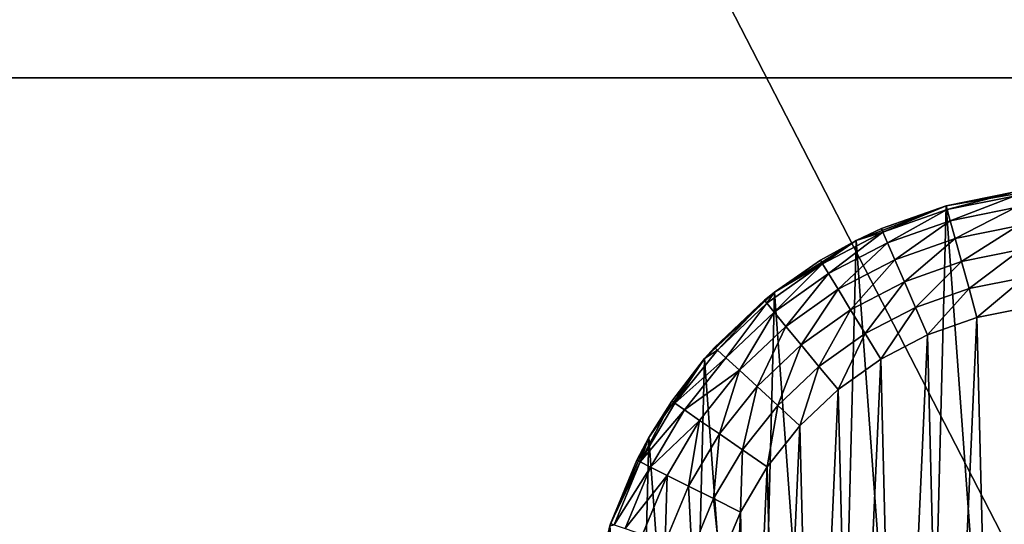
# Model space of a CAD drawing. Header units: millimetres. Extents: x -336 to 335, y 1 to 253.
# Tile 72 of 155: x -46 to -4, y 134 to 156. Entities that reach past the tile are written whole.
import ezdxf

# ---------------------------------------------------------------- set-up
doc = ezdxf.new("R2010")
doc.units = ezdxf.units.MM
doc.header["$LTSCALE"] = 25.4
doc.layers.get('0').update_dxf_attribs({"true_color": 0xff5454})

# ---------------------------------------------------------------- blocks, each defined once
blk = doc.blocks.new('COBA-ANTIQUE-III-9043.STL')
at = {"color": 39, "true_color": 0x42361f}
mesh = blk.add_polyface(dxfattribs=at)
corners = [(-65.316, 252.697, 161.661), (64.25, 1.275, 161.661), (-126.244, 62.203, 161.661), (125.177, 191.769, 161.661)]
mesh.append_faces([[corners[k] for k in face] for face in [(0, 1, 2), (1, 0, 3)]], dxfattribs={"vtx0": -1, "color": 39})
mesh = blk.add_polyface(dxfattribs=at)
corners = [(64.25, 1.275, 167.061), (-65.316, 252.697, 167.061), (-126.244, 62.203, 167.061), (125.177, 191.769, 167.061)]
mesh.append_faces([[corners[k] for k in face] for face in [(0, 1, 2), (1, 0, 3)]], dxfattribs={"vtx0": -1, "color": 39})
at = {"color": 250, "true_color": 0x262626}
mesh = blk.add_polyface(dxfattribs=at)
corners = [(-86.257, 84.466, 150.811), (84.336, 171.855, 150.291), (-86.325, 83.907, 150.291), (83.842, 172.124, 150.811)]
mesh.append_faces([[corners[k] for k in face] for face in [(0, 1, 2), (1, 0, 3)]], dxfattribs={"vtx0": -1, "color": 250})
mesh = blk.add_polyface(dxfattribs=at)
corners = [(83.643, 172.209, 151.211), (83.842, 172.124, 150.811), (-86.257, 84.466, 150.811)]
mesh.append_faces([[corners[k] for k in face] for face in [(0, 1, 2)]], dxfattribs={"color": 250})
mesh = blk.add_polyface(dxfattribs=at)
corners = [(4.265, 131.371, 151.661), (83.643, 172.209, 151.211), (-86.257, 84.466, 150.811)]
mesh.append_faces([[corners[k] for k in face] for face in [(0, 1, 2)]], dxfattribs={"color": 250})
mesh = blk.add_polyface(dxfattribs=at)
corners = [(-86.325, 83.907, 150.291), (84.482, 171.754, 150.189), (-86.327, 83.729, 150.189), (84.336, 171.855, 150.291)]
mesh.append_faces([[corners[k] for k in face] for face in [(0, 1, 2), (1, 0, 3)]], dxfattribs={"vtx0": -1, "color": 250})
mesh = blk.add_polyface(dxfattribs=at)
corners = [(84.482, 171.754, 150.189), (-86.279, 83.304, 150.022), (-86.327, 83.729, 150.189), (84.8, 171.468, 150.022)]
mesh.append_faces([[corners[k] for k in face] for face in [(0, 1, 2), (1, 0, 3)]], dxfattribs={"vtx0": -1, "color": 250})
mesh = blk.add_polyface(dxfattribs=at)
corners = [(84.8, 171.468, 150.022), (-86.127, 82.877, 149.961), (-86.279, 83.304, 150.022), (85.06, 171.095, 149.961)]
mesh.append_faces([[corners[k] for k in face] for face in [(0, 1, 2), (1, 0, 3)]], dxfattribs={"vtx0": -1, "color": 250})
mesh = blk.add_polyface(dxfattribs=at)
corners = [(85.06, 171.095, 149.961), (-85.866, 82.504, 150.022), (-86.127, 82.877, 149.961), (85.213, 170.667, 150.022)]
mesh.append_faces([[corners[k] for k in face] for face in [(0, 1, 2), (1, 0, 3)]], dxfattribs={"vtx0": -1, "color": 250})
mesh = blk.add_polyface(dxfattribs=at)
corners = [(85.213, 170.667, 150.022), (-85.548, 82.218, 150.189), (-85.866, 82.504, 150.022), (85.261, 170.243, 150.189)]
mesh.append_faces([[corners[k] for k in face] for face in [(0, 1, 2), (1, 0, 3)]], dxfattribs={"vtx0": -1, "color": 250})
mesh = blk.add_polyface(dxfattribs=at)
corners = [(85.261, 170.243, 150.189), (-85.403, 82.117, 150.291), (-85.548, 82.218, 150.189), (85.259, 170.065, 150.291)]
mesh.append_faces([[corners[k] for k in face] for face in [(0, 1, 2), (1, 0, 3)]], dxfattribs={"vtx0": -1, "color": 250})
mesh = blk.add_polyface(dxfattribs=at)
corners = [(85.259, 170.065, 150.291), (-84.908, 81.848, 150.811), (-85.403, 82.117, 150.291), (85.191, 169.506, 150.811)]
mesh.append_faces([[corners[k] for k in face] for face in [(0, 1, 2), (1, 0, 3)]], dxfattribs={"vtx0": -1, "color": 250})
mesh = blk.add_polyface(dxfattribs=at)
corners = [(-84.709, 81.763, 151.212), (-84.908, 81.848, 150.811), (85.191, 169.506, 150.811)]
mesh.append_faces([[corners[k] for k in face] for face in [(0, 1, 2)]], dxfattribs={"color": 250})
mesh = blk.add_polyface(dxfattribs=at)
corners = [(-5.331, 122.601, 151.661), (-84.709, 81.763, 151.212), (85.191, 169.506, 150.811)]
mesh.append_faces([[corners[k] for k in face] for face in [(0, 1, 2)]], dxfattribs={"color": 250})
mesh = blk.add_polyface(dxfattribs=at)
corners = [(-5.331, 122.601, 151.661), (85.191, 169.506, 150.811), (5.822, 128.349, 151.661)]
mesh.append_faces([[corners[k] for k in face] for face in [(0, 1, 2)]], dxfattribs={"color": 250})
mesh = blk.add_polyface(dxfattribs=at)
corners = [(-249.533, 152.986, 198.061), (250.467, 152.986, 167.061), (-249.533, 152.986, 167.061), (250.467, 152.986, 198.061)]
mesh.append_faces([[corners[k] for k in face] for face in [(0, 1, 2), (1, 0, 3)]], dxfattribs={"vtx0": -1, "color": 250})
mesh = blk.add_polyface(dxfattribs=at)
corners = [(250.467, 100.986, 198.061), (-249.533, 152.986, 198.061), (-249.533, 100.986, 198.061), (250.467, 152.986, 198.061)]
mesh.append_faces([[corners[k] for k in face] for face in [(0, 1, 2), (1, 0, 3)]], dxfattribs={"vtx0": -1, "color": 250})
mesh = blk.add_polyface(dxfattribs=at)
corners = [(250.467, 152.986, 167.061), (-249.533, 100.986, 167.061), (-249.533, 152.986, 167.061), (250.467, 100.986, 167.061)]
mesh.append_faces([[corners[k] for k in face] for face in [(0, 1, 2), (1, 0, 3)]], dxfattribs={"vtx0": -1, "color": 250})
mesh = blk.add_polyface(dxfattribs=at)
corners = [(-21.621, 129.605, 86.661), (-21.018, 121.335, 86.661), (-21.727, 125.44, 86.661), (-20.705, 133.668, 86.661), (-19.522, 117.447, 86.661), (-19.014, 137.475, 86.661), (-17.296, 113.926, 86.661), (-16.612, 140.879, 86.661), (-14.426, 110.907, 86.661), (-13.593, 143.749, 86.661), (-11.023, 108.505, 86.661), (-10.072, 145.975, 86.661), (-7.216, 106.814, 86.661), (-6.184, 147.471, 86.661), (-3.152, 105.898, 86.661), (-2.079, 148.18, 86.661), (1.013, 105.792, 86.661), (2.086, 148.074, 86.661), (5.118, 106.501, 86.661), (6.149, 147.158, 86.661), (9.005, 107.997, 86.661), (9.956, 145.467, 86.661), (12.527, 110.223, 86.661), (13.36, 143.065, 86.661), (15.546, 113.093, 86.661), (16.23, 140.046, 86.661), (17.948, 116.497, 86.661), (18.456, 136.525, 86.661), (19.639, 120.304, 86.661), (19.952, 132.637, 86.661), (20.555, 124.367, 86.661), (20.661, 128.532, 86.661)]
mesh.append_faces([[corners[k] for k in face] for face in [(0, 1, 2), (30, 29, 31)]], dxfattribs={"vtx0": -1, "color": 250})
mesh.append_faces([[corners[k] for k in face] for face in [(1, 3, 4), (4, 5, 6), (6, 7, 8), (8, 9, 10), (10, 11, 12), (12, 13, 14), (14, 15, 16), (16, 17, 18), (18, 19, 20), (20, 21, 22), (22, 23, 24), (24, 25, 26), (26, 27, 28), (28, 29, 30)]], dxfattribs={"vtx0": -1, "vtx1": -1, "color": 250})
mesh.append_faces([[corners[k] for k in face] for face in [(1, 0, 3), (4, 3, 5), (6, 5, 7), (8, 7, 9), (10, 9, 11), (12, 11, 13), (14, 13, 15), (16, 15, 17), (18, 17, 19), (20, 19, 21), (22, 21, 23), (24, 23, 25), (26, 25, 27), (28, 27, 29)]], dxfattribs={"vtx0": -1, "vtx2": -1, "color": 250})
mesh = blk.add_polyface(dxfattribs=at)
corners = [(-3.278, 148.058, 146.661), (-2.079, 148.18, 86.661), (-6.184, 147.471, 86.661)]
mesh.append_faces([[corners[k] for k in face] for face in [(0, 1, 2)]], dxfattribs={"color": 250})
mesh = blk.add_polyface(dxfattribs=at)
corners = [(-3.278, 148.058, 146.661), (-6.184, 147.471, 86.661), (-6.184, 147.471, 146.661)]
mesh.append_faces([[corners[k] for k in face] for face in [(0, 1, 2)]], dxfattribs={"color": 250})
mesh = blk.add_polyface(dxfattribs=at)
corners = [(-6.138, 147.307, 147.955), (-3.278, 148.058, 146.661), (-6.184, 147.471, 146.661), (-3.256, 147.889, 147.955)]
mesh.append_faces([[corners[k] for k in face] for face in [(0, 1, 2), (1, 0, 3)]], dxfattribs={"vtx0": -1, "color": 250})
mesh = blk.add_polyface(dxfattribs=at)
corners = [(-6.006, 146.825, 149.161), (-3.256, 147.889, 147.955), (-6.138, 147.307, 147.955), (-3.191, 147.394, 149.161)]
mesh.append_faces([[corners[k] for k in face] for face in [(0, 1, 2), (1, 0, 3)]], dxfattribs={"vtx0": -1, "color": 250})
mesh = blk.add_polyface(dxfattribs=at)
corners = [(-8.98, 146.485, 146.661), (-6.184, 147.471, 86.661), (-10.072, 145.975, 86.661)]
mesh.append_faces([[corners[k] for k in face] for face in [(0, 1, 2)]], dxfattribs={"color": 250})
mesh = blk.add_polyface(dxfattribs=at)
corners = [(-6.184, 147.471, 146.661), (-6.184, 147.471, 86.661), (-8.98, 146.485, 146.661)]
mesh.append_faces([[corners[k] for k in face] for face in [(0, 1, 2)]], dxfattribs={"color": 250})
mesh = blk.add_polyface(dxfattribs=at)
corners = [(-8.912, 146.329, 147.955), (-6.184, 147.471, 146.661), (-8.98, 146.485, 146.661), (-6.138, 147.307, 147.955)]
mesh.append_faces([[corners[k] for k in face] for face in [(0, 1, 2), (1, 0, 3)]], dxfattribs={"vtx0": -1, "color": 250})
mesh = blk.add_polyface(dxfattribs=at)
corners = [(-8.713, 145.87, 149.161), (-6.138, 147.307, 147.955), (-8.912, 146.329, 147.955), (-6.006, 146.825, 149.161)]
mesh.append_faces([[corners[k] for k in face] for face in [(0, 1, 2), (1, 0, 3)]], dxfattribs={"vtx0": -1, "color": 250})
mesh = blk.add_polyface(dxfattribs=at)
corners = [(-5.794, 146.059, 150.197), (-3.191, 147.394, 149.161), (-6.006, 146.825, 149.161), (-3.089, 146.606, 150.197)]
mesh.append_faces([[corners[k] for k in face] for face in [(0, 1, 2), (1, 0, 3)]], dxfattribs={"vtx0": -1, "color": 250})
mesh = blk.add_polyface(dxfattribs=at)
corners = [(-8.398, 145.141, 150.197), (-6.006, 146.825, 149.161), (-8.713, 145.87, 149.161), (-5.794, 146.059, 150.197)]
mesh.append_faces([[corners[k] for k in face] for face in [(0, 1, 2), (1, 0, 3)]], dxfattribs={"vtx0": -1, "color": 250})
mesh = blk.add_polyface(dxfattribs=at)
corners = [(-5.519, 145.061, 150.991), (-3.089, 146.606, 150.197), (-5.794, 146.059, 150.197), (-2.955, 145.579, 150.991)]
mesh.append_faces([[corners[k] for k in face] for face in [(0, 1, 2), (1, 0, 3)]], dxfattribs={"vtx0": -1, "color": 250})
mesh = blk.add_polyface(dxfattribs=at)
corners = [(-8.912, 146.329, 147.955), (-10.072, 145.975, 146.661), (-11.522, 144.974, 147.955)]
mesh.append_faces([[corners[k] for k in face] for face in [(0, 1, 2)]], dxfattribs={"color": 250})
mesh = blk.add_polyface(dxfattribs=at)
corners = [(-11.262, 144.548, 149.161), (-8.912, 146.329, 147.955), (-11.522, 144.974, 147.955), (-8.713, 145.87, 149.161)]
mesh.append_faces([[corners[k] for k in face] for face in [(0, 1, 2), (1, 0, 3)]], dxfattribs={"vtx0": -1, "color": 250})
mesh = blk.add_polyface(dxfattribs=at)
corners = [(-8.98, 146.485, 146.661), (-10.072, 145.975, 86.661), (-10.072, 145.975, 146.661)]
mesh.append_faces([[corners[k] for k in face] for face in [(0, 1, 2)]], dxfattribs={"color": 250})
mesh = blk.add_polyface(dxfattribs=at)
corners = [(-8.912, 146.329, 147.955), (-8.98, 146.485, 146.661), (-10.072, 145.975, 146.661)]
mesh.append_faces([[corners[k] for k in face] for face in [(0, 1, 2)]], dxfattribs={"color": 250})
mesh = blk.add_polyface(dxfattribs=at)
corners = [(-11.611, 145.12, 146.661), (-10.072, 145.975, 86.661), (-13.593, 143.749, 86.661)]
mesh.append_faces([[corners[k] for k in face] for face in [(0, 1, 2)]], dxfattribs={"color": 250})
mesh = blk.add_polyface(dxfattribs=at)
corners = [(-10.072, 145.975, 146.661), (-10.072, 145.975, 86.661), (-11.611, 145.12, 146.661)]
mesh.append_faces([[corners[k] for k in face] for face in [(0, 1, 2)]], dxfattribs={"color": 250})
mesh = blk.add_polyface(dxfattribs=at)
corners = [(-11.522, 144.974, 147.955), (-10.072, 145.975, 146.661), (-11.611, 145.12, 146.661)]
mesh.append_faces([[corners[k] for k in face] for face in [(0, 1, 2)]], dxfattribs={"color": 250})
mesh = blk.add_polyface(dxfattribs=at)
corners = [(-10.848, 143.87, 150.197), (-8.713, 145.87, 149.161), (-11.262, 144.548, 149.161), (-8.398, 145.141, 150.197)]
mesh.append_faces([[corners[k] for k in face] for face in [(0, 1, 2), (1, 0, 3)]], dxfattribs={"vtx0": -1, "color": 250})
mesh = blk.add_polyface(dxfattribs=at)
corners = [(-7.986, 144.191, 150.991), (-5.794, 146.059, 150.197), (-8.398, 145.141, 150.197), (-5.519, 145.061, 150.991)]
mesh.append_faces([[corners[k] for k in face] for face in [(0, 1, 2), (1, 0, 3)]], dxfattribs={"vtx0": -1, "color": 250})
mesh = blk.add_polyface(dxfattribs=at)
corners = [(-5.198, 143.898, 151.491), (-2.955, 145.579, 150.991), (-5.519, 145.061, 150.991), (-2.799, 144.383, 151.491)]
mesh.append_faces([[corners[k] for k in face] for face in [(0, 1, 2), (1, 0, 3)]], dxfattribs={"vtx0": -1, "color": 250})
mesh = blk.add_polyface(dxfattribs=at)
corners = [(-11.522, 144.974, 147.955), (-13.593, 143.749, 146.661), (-13.919, 143.27, 147.955)]
mesh.append_faces([[corners[k] for k in face] for face in [(0, 1, 2)]], dxfattribs={"color": 250})
mesh = blk.add_polyface(dxfattribs=at)
corners = [(-13.602, 142.884, 149.161), (-11.522, 144.974, 147.955), (-13.919, 143.27, 147.955), (-11.262, 144.548, 149.161)]
mesh.append_faces([[corners[k] for k in face] for face in [(0, 1, 2), (1, 0, 3)]], dxfattribs={"vtx0": -1, "color": 250})
mesh = blk.add_polyface(dxfattribs=at)
corners = [(-11.611, 145.12, 146.661), (-13.593, 143.749, 86.661), (-13.593, 143.749, 146.661)]
mesh.append_faces([[corners[k] for k in face] for face in [(0, 1, 2)]], dxfattribs={"color": 250})
mesh = blk.add_polyface(dxfattribs=at)
corners = [(-11.522, 144.974, 147.955), (-11.611, 145.12, 146.661), (-13.593, 143.749, 146.661)]
mesh.append_faces([[corners[k] for k in face] for face in [(0, 1, 2)]], dxfattribs={"color": 250})
mesh = blk.add_polyface(dxfattribs=at)
corners = [(-10.308, 142.986, 150.991), (-8.398, 145.141, 150.197), (-10.848, 143.87, 150.197), (-7.986, 144.191, 150.991)]
mesh.append_faces([[corners[k] for k in face] for face in [(0, 1, 2), (1, 0, 3)]], dxfattribs={"vtx0": -1, "color": 250})
mesh = blk.add_polyface(dxfattribs=at)
corners = [(-7.507, 143.085, 151.491), (-5.519, 145.061, 150.991), (-7.986, 144.191, 150.991), (-5.198, 143.898, 151.491)]
mesh.append_faces([[corners[k] for k in face] for face in [(0, 1, 2), (1, 0, 3)]], dxfattribs={"vtx0": -1, "color": 250})
mesh = blk.add_polyface(dxfattribs=at)
corners = [(-13.097, 142.27, 150.197), (-11.262, 144.548, 149.161), (-13.602, 142.884, 149.161), (-10.848, 143.87, 150.197)]
mesh.append_faces([[corners[k] for k in face] for face in [(0, 1, 2), (1, 0, 3)]], dxfattribs={"vtx0": -1, "color": 250})
mesh = blk.add_polyface(dxfattribs=at)
corners = [(-9.679, 141.957, 151.491), (-7.986, 144.191, 150.991), (-10.308, 142.986, 150.991), (-7.507, 143.085, 151.491)]
mesh.append_faces([[corners[k] for k in face] for face in [(0, 1, 2), (1, 0, 3)]], dxfattribs={"vtx0": -1, "color": 250})
mesh = blk.add_polyface(dxfattribs=at)
corners = [(-4.854, 142.651, 151.661), (-2.799, 144.383, 151.491), (-5.198, 143.898, 151.491), (-2.632, 143.1, 151.661)]
mesh.append_faces([[corners[k] for k in face] for face in [(0, 1, 2), (1, 0, 3)]], dxfattribs={"vtx0": -1, "color": 250})
mesh = blk.add_polyface(dxfattribs=at)
corners = [(-14.027, 143.402, 146.661), (-13.593, 143.749, 86.661), (-16.612, 140.879, 86.661)]
mesh.append_faces([[corners[k] for k in face] for face in [(0, 1, 2)]], dxfattribs={"color": 250})
mesh = blk.add_polyface(dxfattribs=at)
corners = [(-13.593, 143.749, 146.661), (-13.593, 143.749, 86.661), (-14.027, 143.402, 146.661)]
mesh.append_faces([[corners[k] for k in face] for face in [(0, 1, 2)]], dxfattribs={"color": 250})
mesh = blk.add_polyface(dxfattribs=at)
corners = [(-13.919, 143.27, 147.955), (-13.593, 143.749, 146.661), (-14.027, 143.402, 146.661)]
mesh.append_faces([[corners[k] for k in face] for face in [(0, 1, 2)]], dxfattribs={"color": 250})
mesh = blk.add_polyface(dxfattribs=at)
corners = [(-12.44, 141.47, 150.991), (-10.848, 143.87, 150.197), (-13.097, 142.27, 150.197), (-10.308, 142.986, 150.991)]
mesh.append_faces([[corners[k] for k in face] for face in [(0, 1, 2), (1, 0, 3)]], dxfattribs={"vtx0": -1, "color": 250})
mesh = blk.add_polyface(dxfattribs=at)
corners = [(-6.992, 141.897, 151.661), (-5.198, 143.898, 151.491), (-7.507, 143.085, 151.491), (-4.854, 142.651, 151.661)]
mesh.append_faces([[corners[k] for k in face] for face in [(0, 1, 2), (1, 0, 3)]], dxfattribs={"vtx0": -1, "color": 250})
mesh = blk.add_polyface(dxfattribs=at)
corners = [(-16.71, 125.451, 151.661), (-16.507, 129.969, 151.661), (-16.767, 127.717, 151.661), (-16.339, 123.214, 151.661), (-15.936, 132.163, 151.661), (-15.661, 121.051, 151.661), (-15.066, 134.257, 151.661), (-14.687, 119.004, 151.661), (-13.913, 136.208, 151.661), (-13.439, 117.111, 151.661), (-12.499, 137.981, 151.661), (-11.939, 115.411, 151.661), (-10.852, 139.539, 151.661), (-10.217, 113.937, 151.661), (-9.005, 140.853, 151.661), (-8.307, 112.716, 151.661), (-6.992, 141.897, 151.661), (-6.245, 111.773, 151.661), (-4.854, 142.651, 151.661), (-4.072, 111.126, 151.661), (-2.632, 143.1, 151.661), (-1.83, 110.788, 151.661), (-0.369, 143.235, 151.661), (0.437, 110.765, 151.661), (1.891, 143.054, 151.661), (2.685, 111.058, 151.661), (4.104, 142.56, 151.661), (4.87, 111.661, 151.661), (6.226, 141.764, 151.661), (6.95, 112.562, 151.661), (8.217, 140.679, 151.661), (8.885, 113.744, 151.661), (10.037, 139.328, 151.661), (10.636, 115.183, 151.661), (11.652, 137.737, 151.661), (12.17, 116.853, 151.661), (13.03, 135.936, 151.661), (13.457, 118.719, 151.661), (14.143, 133.962, 151.661), (14.471, 120.747, 151.661), (14.971, 131.851, 151.661), (15.194, 122.896, 151.661), (15.498, 129.646, 151.661), (15.61, 125.124, 151.661), (15.712, 127.389, 151.661)]
mesh.append_faces([[corners[k] for k in face] for face in [(0, 1, 2), (42, 43, 44)]], dxfattribs={"vtx0": -1, "color": 250})
mesh.append_faces([[corners[k] for k in face] for face in [(1, 3, 4), (4, 5, 6), (6, 7, 8), (8, 9, 10), (10, 11, 12), (12, 13, 14), (14, 15, 16), (16, 17, 18), (18, 19, 20), (20, 21, 22), (22, 23, 24), (24, 25, 26), (26, 27, 28), (28, 29, 30), (30, 31, 32), (32, 33, 34), (34, 35, 36), (36, 37, 38), (38, 39, 40), (40, 41, 42)]], dxfattribs={"vtx0": -1, "vtx1": -1, "color": 250})
mesh.append_faces([[corners[k] for k in face] for face in [(1, 0, 3), (4, 3, 5), (6, 5, 7), (8, 7, 9), (10, 9, 11), (12, 11, 13), (14, 13, 15), (16, 15, 17), (18, 17, 19), (20, 19, 21), (22, 21, 23), (24, 23, 25), (26, 25, 27), (28, 27, 29), (30, 29, 31), (32, 31, 33), (34, 33, 35), (36, 35, 37), (38, 37, 39), (40, 39, 41), (42, 41, 43)]], dxfattribs={"vtx0": -1, "vtx2": -1, "color": 250})
mesh = blk.add_polyface(dxfattribs=at)
corners = [(-14.027, 143.402, 146.661), (-16.612, 140.879, 86.661), (-16.181, 141.364, 146.661)]
mesh.append_faces([[corners[k] for k in face] for face in [(0, 1, 2)]], dxfattribs={"color": 250})
mesh = blk.add_polyface(dxfattribs=at)
corners = [(-16.055, 141.249, 147.955), (-14.027, 143.402, 146.661), (-16.181, 141.364, 146.661), (-13.919, 143.27, 147.955)]
mesh.append_faces([[corners[k] for k in face] for face in [(0, 1, 2), (1, 0, 3)]], dxfattribs={"vtx0": -1, "color": 250})
mesh = blk.add_polyface(dxfattribs=at)
corners = [(-15.687, 140.911, 149.161), (-13.919, 143.27, 147.955), (-16.055, 141.249, 147.955), (-13.602, 142.884, 149.161)]
mesh.append_faces([[corners[k] for k in face] for face in [(0, 1, 2), (1, 0, 3)]], dxfattribs={"vtx0": -1, "color": 250})
mesh = blk.add_polyface(dxfattribs=at)
corners = [(-15.102, 140.373, 150.197), (-13.602, 142.884, 149.161), (-15.687, 140.911, 149.161), (-13.097, 142.27, 150.197)]
mesh.append_faces([[corners[k] for k in face] for face in [(0, 1, 2), (1, 0, 3)]], dxfattribs={"vtx0": -1, "color": 250})
mesh = blk.add_polyface(dxfattribs=at)
corners = [(-11.674, 140.539, 151.491), (-10.308, 142.986, 150.991), (-12.44, 141.47, 150.991), (-9.679, 141.957, 151.491)]
mesh.append_faces([[corners[k] for k in face] for face in [(0, 1, 2), (1, 0, 3)]], dxfattribs={"vtx0": -1, "color": 250})
mesh = blk.add_polyface(dxfattribs=at)
corners = [(-9.005, 140.853, 151.661), (-7.507, 143.085, 151.491), (-9.679, 141.957, 151.491), (-6.992, 141.897, 151.661)]
mesh.append_faces([[corners[k] for k in face] for face in [(0, 1, 2), (1, 0, 3)]], dxfattribs={"vtx0": -1, "color": 250})
mesh = blk.add_polyface(dxfattribs=at)
corners = [(-14.34, 139.672, 150.991), (-13.097, 142.27, 150.197), (-15.102, 140.373, 150.197), (-12.44, 141.47, 150.991)]
mesh.append_faces([[corners[k] for k in face] for face in [(0, 1, 2), (1, 0, 3)]], dxfattribs={"vtx0": -1, "color": 250})
mesh = blk.add_polyface(dxfattribs=at)
corners = [(-10.852, 139.539, 151.661), (-9.679, 141.957, 151.491), (-11.674, 140.539, 151.491), (-9.005, 140.853, 151.661)]
mesh.append_faces([[corners[k] for k in face] for face in [(0, 1, 2), (1, 0, 3)]], dxfattribs={"vtx0": -1, "color": 250})
mesh = blk.add_polyface(dxfattribs=at)
corners = [(-16.055, 141.249, 147.955), (-16.612, 140.879, 146.661), (-17.889, 138.949, 147.955)]
mesh.append_faces([[corners[k] for k in face] for face in [(0, 1, 2)]], dxfattribs={"color": 250})
mesh = blk.add_polyface(dxfattribs=at)
corners = [(-15.687, 140.911, 149.161), (-17.889, 138.949, 147.955), (-17.478, 138.666, 149.161), (-16.055, 141.249, 147.955)]
mesh.append_faces([[corners[k] for k in face] for face in [(0, 1, 2), (1, 0, 3)]], dxfattribs={"vtx0": -1, "color": 250})
mesh = blk.add_polyface(dxfattribs=at)
corners = [(-16.181, 141.364, 146.661), (-16.612, 140.879, 86.661), (-16.612, 140.879, 146.661)]
mesh.append_faces([[corners[k] for k in face] for face in [(0, 1, 2)]], dxfattribs={"color": 250})
mesh = blk.add_polyface(dxfattribs=at)
corners = [(-16.181, 141.364, 146.661), (-16.612, 140.879, 146.661), (-16.055, 141.249, 147.955)]
mesh.append_faces([[corners[k] for k in face] for face in [(0, 1, 2)]], dxfattribs={"color": 250})
mesh = blk.add_polyface(dxfattribs=at)
corners = [(-13.452, 138.856, 151.491), (-12.44, 141.47, 150.991), (-14.34, 139.672, 150.991), (-11.674, 140.539, 151.491)]
mesh.append_faces([[corners[k] for k in face] for face in [(0, 1, 2), (1, 0, 3)]], dxfattribs={"vtx0": -1, "color": 250})
mesh = blk.add_polyface(dxfattribs=at)
corners = [(-16.612, 140.879, 86.661), (-19.014, 137.475, 86.661), (-18.029, 139.046, 146.661)]
mesh.append_faces([[corners[k] for k in face] for face in [(0, 1, 2)]], dxfattribs={"color": 250})
mesh = blk.add_polyface(dxfattribs=at)
corners = [(-16.612, 140.879, 86.661), (-18.029, 139.046, 146.661), (-16.612, 140.879, 146.661)]
mesh.append_faces([[corners[k] for k in face] for face in [(0, 1, 2)]], dxfattribs={"color": 250})
mesh = blk.add_polyface(dxfattribs=at)
corners = [(-16.612, 140.879, 146.661), (-18.029, 139.046, 146.661), (-17.889, 138.949, 147.955)]
mesh.append_faces([[corners[k] for k in face] for face in [(0, 1, 2)]], dxfattribs={"color": 250})
mesh = blk.add_polyface(dxfattribs=at)
corners = [(-15.102, 140.373, 150.197), (-17.478, 138.666, 149.161), (-16.823, 138.215, 150.197), (-15.687, 140.911, 149.161)]
mesh.append_faces([[corners[k] for k in face] for face in [(0, 1, 2), (1, 0, 3)]], dxfattribs={"vtx0": -1, "color": 250})
mesh = blk.add_polyface(dxfattribs=at)
corners = [(-15.971, 137.627, 150.991), (-15.102, 140.373, 150.197), (-16.823, 138.215, 150.197), (-14.34, 139.672, 150.991)]
mesh.append_faces([[corners[k] for k in face] for face in [(0, 1, 2), (1, 0, 3)]], dxfattribs={"vtx0": -1, "color": 250})
mesh = blk.add_polyface(dxfattribs=at)
corners = [(-12.499, 137.981, 151.661), (-11.674, 140.539, 151.491), (-13.452, 138.856, 151.491), (-10.852, 139.539, 151.661)]
mesh.append_faces([[corners[k] for k in face] for face in [(0, 1, 2), (1, 0, 3)]], dxfattribs={"vtx0": -1, "color": 250})
mesh = blk.add_polyface(dxfattribs=at)
corners = [(-14.978, 136.943, 151.491), (-14.34, 139.672, 150.991), (-15.971, 137.627, 150.991), (-13.452, 138.856, 151.491)]
mesh.append_faces([[corners[k] for k in face] for face in [(0, 1, 2), (1, 0, 3)]], dxfattribs={"vtx0": -1, "color": 250})
mesh = blk.add_polyface(dxfattribs=at)
corners = [(-18.029, 139.046, 146.661), (-19.385, 136.418, 147.955), (-17.889, 138.949, 147.955)]
mesh.append_faces([[corners[k] for k in face] for face in [(0, 1, 2)]], dxfattribs={"color": 250})
mesh = blk.add_polyface(dxfattribs=at)
corners = [(-18.029, 139.046, 146.661), (-19.014, 137.475, 146.661), (-19.385, 136.418, 147.955)]
mesh.append_faces([[corners[k] for k in face] for face in [(0, 1, 2)]], dxfattribs={"color": 250})
mesh = blk.add_polyface(dxfattribs=at)
corners = [(-18.029, 139.046, 146.661), (-19.014, 137.475, 86.661), (-19.014, 137.475, 146.661)]
mesh.append_faces([[corners[k] for k in face] for face in [(0, 1, 2)]], dxfattribs={"color": 250})
mesh = blk.add_polyface(dxfattribs=at)
corners = [(-17.478, 138.666, 149.161), (-19.385, 136.418, 147.955), (-18.938, 136.194, 149.161), (-17.889, 138.949, 147.955)]
mesh.append_faces([[corners[k] for k in face] for face in [(0, 1, 2), (1, 0, 3)]], dxfattribs={"vtx0": -1, "color": 250})
mesh = blk.add_polyface(dxfattribs=at)
corners = [(-16.823, 138.215, 150.197), (-18.938, 136.194, 149.161), (-18.228, 135.839, 150.197), (-17.478, 138.666, 149.161)]
mesh.append_faces([[corners[k] for k in face] for face in [(0, 1, 2), (1, 0, 3)]], dxfattribs={"vtx0": -1, "color": 250})
mesh = blk.add_polyface(dxfattribs=at)
corners = [(-13.913, 136.208, 151.661), (-13.452, 138.856, 151.491), (-14.978, 136.943, 151.491), (-12.499, 137.981, 151.661)]
mesh.append_faces([[corners[k] for k in face] for face in [(0, 1, 2), (1, 0, 3)]], dxfattribs={"vtx0": -1, "color": 250})
mesh = blk.add_polyface(dxfattribs=at)
corners = [(-17.302, 135.375, 150.991), (-16.823, 138.215, 150.197), (-18.228, 135.839, 150.197), (-15.971, 137.627, 150.991)]
mesh.append_faces([[corners[k] for k in face] for face in [(0, 1, 2), (1, 0, 3)]], dxfattribs={"vtx0": -1, "color": 250})
mesh = blk.add_polyface(dxfattribs=at)
corners = [(-19.014, 137.475, 86.661), (-20.705, 133.668, 146.661), (-20.676, 133.756, 146.661)]
mesh.append_faces([[corners[k] for k in face] for face in [(0, 1, 2)]], dxfattribs={"color": 250})
mesh = blk.add_polyface(dxfattribs=at)
corners = [(-19.014, 137.475, 86.661), (-20.705, 133.668, 86.661), (-20.705, 133.668, 146.661)]
mesh.append_faces([[corners[k] for k in face] for face in [(0, 1, 2)]], dxfattribs={"color": 250})
mesh = blk.add_polyface(dxfattribs=at)
corners = [(-19.014, 137.475, 86.661), (-20.676, 133.756, 146.661), (-19.537, 136.494, 146.661)]
mesh.append_faces([[corners[k] for k in face] for face in [(0, 1, 2)]], dxfattribs={"color": 250})
mesh = blk.add_polyface(dxfattribs=at)
corners = [(-19.014, 137.475, 86.661), (-19.537, 136.494, 146.661), (-19.014, 137.475, 146.661)]
mesh.append_faces([[corners[k] for k in face] for face in [(0, 1, 2)]], dxfattribs={"color": 250})
mesh = blk.add_polyface(dxfattribs=at)
corners = [(-19.014, 137.475, 146.661), (-19.537, 136.494, 146.661), (-19.385, 136.418, 147.955)]
mesh.append_faces([[corners[k] for k in face] for face in [(0, 1, 2)]], dxfattribs={"color": 250})
mesh = blk.add_polyface(dxfattribs=at)
corners = [(-16.223, 134.836, 151.491), (-15.971, 137.627, 150.991), (-17.302, 135.375, 150.991), (-14.978, 136.943, 151.491)]
mesh.append_faces([[corners[k] for k in face] for face in [(0, 1, 2), (1, 0, 3)]], dxfattribs={"vtx0": -1, "color": 250})
mesh = blk.add_polyface(dxfattribs=at)
corners = [(-15.066, 134.257, 151.661), (-14.978, 136.943, 151.491), (-16.223, 134.836, 151.491), (-13.913, 136.208, 151.661)]
mesh.append_faces([[corners[k] for k in face] for face in [(0, 1, 2), (1, 0, 3)]], dxfattribs={"vtx0": -1, "color": 250})
mesh = blk.add_polyface(dxfattribs=at)
corners = [(-19.385, 136.418, 147.955), (-20.676, 133.756, 146.661), (-20.514, 133.702, 147.955), (-19.537, 136.494, 146.661)]
mesh.append_faces([[corners[k] for k in face] for face in [(0, 1, 2), (1, 0, 3)]], dxfattribs={"vtx0": -1, "color": 250})
mesh = blk.add_polyface(dxfattribs=at)
corners = [(-18.938, 136.194, 149.161), (-20.514, 133.702, 147.955), (-20.041, 133.543, 149.161), (-19.385, 136.418, 147.955)]
mesh.append_faces([[corners[k] for k in face] for face in [(0, 1, 2), (1, 0, 3)]], dxfattribs={"vtx0": -1, "color": 250})
mesh = blk.add_polyface(dxfattribs=at)
corners = [(-18.228, 135.839, 150.197), (-20.041, 133.543, 149.161), (-19.288, 133.29, 150.197), (-18.938, 136.194, 149.161)]
mesh.append_faces([[corners[k] for k in face] for face in [(0, 1, 2), (1, 0, 3)]], dxfattribs={"vtx0": -1, "color": 250})
mesh = blk.add_polyface(dxfattribs=at)
corners = [(-18.306, 132.96, 150.991), (-18.228, 135.839, 150.197), (-19.288, 133.29, 150.197), (-17.302, 135.375, 150.991)]
mesh.append_faces([[corners[k] for k in face] for face in [(0, 1, 2), (1, 0, 3)]], dxfattribs={"vtx0": -1, "color": 250})
mesh = blk.add_polyface(dxfattribs=at)
corners = [(-17.163, 132.576, 151.491), (-17.302, 135.375, 150.991), (-18.306, 132.96, 150.991), (-16.223, 134.836, 151.491)]
mesh.append_faces([[corners[k] for k in face] for face in [(0, 1, 2), (1, 0, 3)]], dxfattribs={"vtx0": -1, "color": 250})
mesh = blk.add_polyface(dxfattribs=at)
corners = [(-15.936, 132.163, 151.661), (-16.223, 134.836, 151.491), (-17.163, 132.576, 151.491), (-15.066, 134.257, 151.661)]
mesh.append_faces([[corners[k] for k in face] for face in [(0, 1, 2), (1, 0, 3)]], dxfattribs={"vtx0": -1, "color": 250})
mesh = blk.add_polyface(dxfattribs=at)
corners = [(-20.676, 133.756, 146.661), (-20.705, 133.668, 146.661), (-20.514, 133.702, 147.955)]
mesh.append_faces([[corners[k] for k in face] for face in [(0, 1, 2)]], dxfattribs={"color": 250})

msp = doc.modelspace()

# ---------------------------------------------------------------- block references
at = {"color": 0}
msp.add_blockref('COBA-ANTIQUE-III-9043.STL', (0, 0), dxfattribs=at)

doc.saveas('drawing.dxf')
